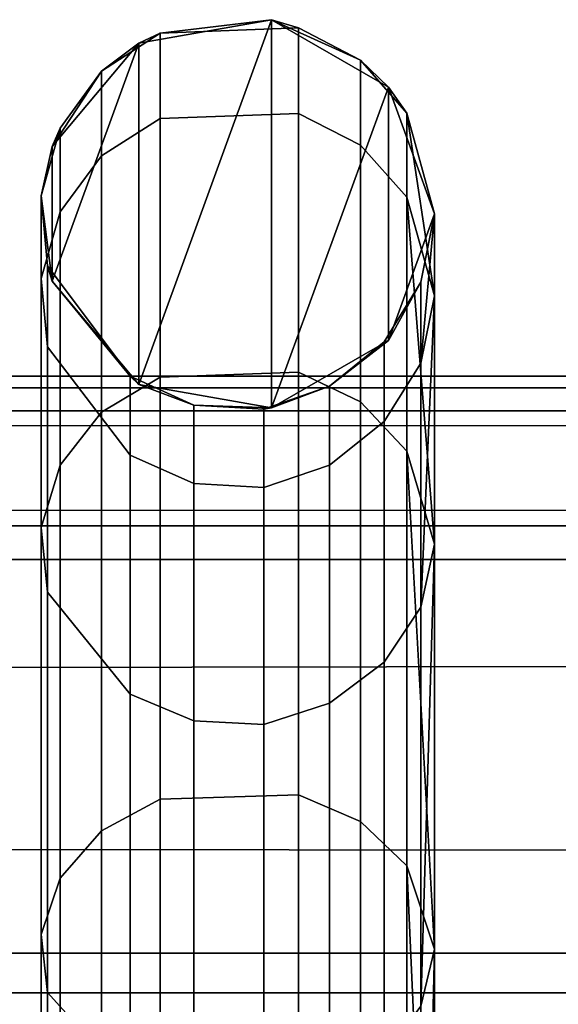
# Model space of a CAD drawing. Header units: inches. Extents: x 0 to 69, y -28.1 to 0.1.
# Tile 125 of 170: x 46.07 to 46.206, y -0.151 to 0.099. Entities that reach past the tile are written whole.
import ezdxf

# ---------------------------------------------------------------- set-up
doc = ezdxf.new("R2010")
doc.units = ezdxf.units.IN
doc.header["$LTSCALE"] = 0.03937
doc.header["$MEASUREMENT"] = 0
doc.layers.add('A-FURN-3-ST', color=151, linetype='Continuous')
doc.layers.add('A-FURN-3-ST-SEAM', color=250, linetype='Continuous')

msp = doc.modelspace()

# ---------------------------------------------------------------- meshes
at = {"layer": 'A-FURN-3-ST'}
mesh = msp.add_polyface(dxfattribs=at)
corners = [(0.25, -1.1, 18), (68.75, -1.1, 18), (0.25, -0.81543, 17.96255), (68.75, -0.81543, 17.96255), (0.25, -0.55024, 17.85277), (68.75, -0.55024, 17.85277), (0.25, -0.32248, 17.67812), (68.75, -0.32248, 17.67812), (0.25, -0.14765, 17.45049), (68.75, -0.14765, 17.45049), (0.25, -0.03766, 17.18538), (68.75, -0.03766, 17.18538), (0.25, 0, 16.90085), (68.75, 0.00877, 5.50038), (0.25, 0.00877, 5.50038), (0.25, -0.02918, 5.30892), (68.75, -0.02918, 5.30892), (0.25, -0.13754, 5.14658), (68.75, -0.13754, 5.14658), (0.25, -0.2998, 5.0381), (68.75, -0.2998, 5.0381), (0.25, -0.49123, 5), (0.25, -27.51, 5), (0.125, -0.49123, 5.03349), (0.125, -27.51, 5.03349), (0.03349, -0.49123, 5.125), (0.03349, -0.14469, 5.35669), (0.125, -0.02472, 5.50036), (0.125, -0.06013, 5.32172), (0.125, -0.16123, 5.17026), (0.125, -0.31262, 5.06904), (0.03349, -0.125, 16.90075), (0.125, -0.03349, 16.90082), (0.125, -0.07001, 17.17669), (0.03349, -0.84777, 17.84181), (0.125, -1.1, 17.96651), (0.125, -0.8241, 17.9302), (0.03349, -0.41084, 17.58969), (0.125, -0.34616, 17.65442), (0.125, -0.17665, 17.43373), (0.03349, -0.25588, 17.38793), (0.03349, -0.15838, 17.15295), (0.125, -0.56698, 17.82376), (0.125, -26.91, 17.96651), (0.25, -26.91, 18)]
mesh.append_faces([[corners[k] for k in face] for face in [(0, 1, 2), (2, 3, 4), (4, 5, 6), (6, 7, 8), (8, 9, 10), (10, 11, 12), (12, 13, 14), (14, 13, 15), (15, 16, 17), (17, 18, 19), (19, 20, 21), (21, 22, 23), (23, 24, 25), (26, 27, 28), (28, 27, 14), (28, 14, 15), (28, 15, 29), (29, 15, 17), (29, 17, 30), (30, 17, 19), (30, 19, 23), (23, 19, 21), (23, 25, 30), (27, 31, 32), (27, 32, 14), (14, 32, 12), (31, 33, 32), (32, 33, 10), (32, 10, 12), (34, 35, 36), (37, 38, 39, 40), (40, 39, 33, 41), (35, 0, 36), (36, 0, 2), (36, 2, 42), (42, 2, 4), (42, 4, 38), (38, 4, 6), (38, 6, 39), (39, 6, 8), (39, 8, 33), (33, 8, 10), (35, 43, 0), (44, 1, 0)]])
mesh = msp.add_polyface(dxfattribs=at)
corners = [(68.875, -0.49123, 5.03349), (68.875, -27.51, 5.03349), (68.75, -0.49123, 5), (68.75, 0.00877, 5.50038), (68.875, -0.02472, 5.50036), (68.75, -0.02918, 5.30892), (68.875, -0.06013, 5.32172), (68.75, -0.13754, 5.14658), (68.875, -0.16123, 5.17026), (68.75, -0.2998, 5.0381), (68.875, -0.31262, 5.06904), (68.96651, -0.34766, 5.15357), (68.96651, -0.11623, 5.50029), (68.96651, -0.14469, 5.35669), (68.96651, -0.22596, 5.23494), (68.75, 0, 16.90085), (68.875, -0.03349, 16.90082), (68.75, -1.1, 18), (68.875, -1.1, 17.96651), (68.75, -0.81543, 17.96255), (68.875, -0.8241, 17.9302), (68.75, -0.55024, 17.85277), (68.875, -0.56698, 17.82376), (68.75, -0.32248, 17.67812), (68.875, -0.34616, 17.65442), (68.75, -0.14765, 17.45049), (68.875, -0.17665, 17.43373), (68.75, -0.03766, 17.18538), (68.875, -0.07001, 17.17669), (68.96651, -0.15838, 17.15295), (68.96651, -1.1, 17.875), (68.75, -26.91, 18), (68.875, -26.91, 17.96651), (0.25, -0.81543, 17.96255), (0.25, -0.55024, 17.85277), (0.25, -0.32248, 17.67812), (0.25, -0.14765, 17.45049), (0.25, -0.03766, 17.18538), (0.25, 0, 16.90085), (0.25, -0.02918, 5.30892), (0.25, -0.13754, 5.14658), (0.25, -0.2998, 5.0381), (0.25, -0.49123, 5), (68.75, -27.51, 5)]
mesh.append_faces([[corners[k] for k in face] for face in [(0, 1, 2), (3, 4, 5), (5, 4, 6), (5, 6, 7), (7, 6, 8), (7, 8, 9), (9, 8, 10), (9, 10, 2), (2, 10, 0), (0, 10, 11), (12, 6, 4), (8, 6, 13, 14), (3, 15, 4), (4, 15, 16), (4, 16, 12), (17, 18, 19), (19, 18, 20), (19, 20, 21), (21, 20, 22), (21, 22, 23), (23, 22, 24), (23, 24, 25), (25, 24, 26), (25, 26, 27), (27, 26, 28), (27, 28, 15), (15, 28, 16), (16, 28, 29), (18, 30, 20), (17, 31, 18), (18, 32, 30), (33, 17, 19), (34, 19, 21), (35, 21, 23), (36, 23, 25), (37, 25, 27), (38, 27, 15), (15, 3, 38), (39, 3, 5), (40, 5, 7), (41, 7, 9), (42, 9, 2), (2, 43, 42)]])
at = {"layer": 'A-FURN-3-ST-SEAM'}
mesh = msp.add_polyface(dxfattribs=at)
corners = [(46.13368, 0.09924, 5.5), (46.13368, 0.00076, 5.5), (46.1, 0.0067, 5.5), (46.1, 0.0933, 5.5), (46.07802, 0.0329, 5.5), (46.07802, 0.0671, 5.5), (46.1405, 0.09716, 8.35), (46.10543, 0.09586, 8.35), (46.09052, 0.08618, 8.35), (46.08012, 0.07169, 8.35), (46.07526, 0.05452, 8.35), (46.07526, 0.05452, 11.2), (46.08012, 0.07169, 11.2), (46.07526, 0.05452, 14.05), (46.08012, 0.07169, 14.05), (46.07526, 0.05452, 16.9), (46.08012, 0.07169, 16.9), (46.07526, 0.03362, 17.11345), (46.08012, 0.05047, 17.11677), (46.07686, 0.03681, 8.35), (46.07686, 0.03681, 11.2), (46.07686, 0.03681, 14.05), (46.07686, 0.03681, 16.9), (46.07686, 0.01625, 17.11003), (46.09784, 0.00881, 8.35), (46.10543, 0.00859, 17.33846), (46.1405, 0.00979, 17.33896), (46.1405, 0.07545, 17.12169), (46.10543, 0.07418, 17.12144), (46.1405, 0.09716, 16.9), (46.10543, 0.09586, 16.9), (46.1405, 0.09716, 14.05), (46.10543, 0.09586, 14.05), (46.1405, 0.09716, 11.2), (46.10543, 0.09586, 11.2), (46.09784, 0.00881, 16.9), (46.09784, 0.00881, 14.05), (46.09784, 0.00881, 11.2), (46.09052, -0.00035, 17.33476), (46.09052, 0.06468, 17.11957), (46.09052, 0.08618, 16.9), (46.09052, 0.08618, 14.05), (46.09052, 0.08618, 11.2), (46.08012, -0.01373, 17.32922)]
mesh.append_faces([[corners[k] for k in face] for face in [(6, 0, 7), (7, 0, 3), (7, 3, 8), (8, 3, 5), (8, 5, 9), (9, 5, 10), (9, 10, 11, 12), (12, 11, 13, 14), (14, 13, 15, 16), (16, 15, 17, 18), (5, 4, 10), (10, 4, 19), (10, 19, 20, 11), (11, 20, 21, 13), (13, 21, 22, 15), (15, 22, 23, 17), (19, 4, 24), (24, 4, 2), (25, 26, 27, 28), (28, 27, 29, 30), (30, 29, 31, 32), (32, 31, 33, 34), (34, 33, 6, 7), (35, 22, 21, 36), (36, 21, 20, 37), (37, 20, 19, 24), (38, 25, 28, 39), (39, 28, 30, 40), (40, 30, 32, 41), (41, 32, 34, 42), (42, 34, 7, 8), (43, 38, 39, 18), (18, 39, 40, 16), (16, 40, 41, 14), (14, 41, 42, 12), (12, 42, 8, 9)]])
mesh.append_faces([[corners[k] for k in face] for face in [(3, 4, 5)]], dxfattribs={"vtx0": -1})
mesh.append_faces([[corners[k] for k in face] for face in [(0, 2, 3)]], dxfattribs={"vtx0": -1, "vtx1": -1})
mesh.append_faces([[corners[k] for k in face] for face in [(0, 1, 2), (3, 2, 4)]], dxfattribs={"vtx0": -1, "vtx2": -1})
mesh = msp.add_polyface(dxfattribs=at)
corners = [(46.175, 0.05, 5.5), (46.1633, 0.01786, 5.5), (46.1633, 0.08214, 5.5), (46.13368, 0.00076, 5.5), (46.13368, 0.09924, 5.5), (46.16794, 0.05424, 17.11752), (46.175, -0.03377, 17.32092), (46.175, 0.02919, 17.11255), (46.16794, 0.07554, 16.9), (46.175, 0.05, 16.9), (46.16794, 0.07554, 14.05), (46.175, 0.05, 14.05), (46.16794, 0.07554, 11.2), (46.175, 0.05, 11.2), (46.16794, 0.07554, 8.35), (46.175, 0.05, 8.35), (46.15625, 0.089, 8.35), (46.15625, 0.089, 11.2), (46.15625, 0.089, 14.05), (46.15625, 0.089, 16.9), (46.15625, 0.06745, 17.12012), (46.15625, 0.00226, 17.33584), (46.16794, -0.01018, 17.33069), (46.1405, 0.09716, 8.35), (46.1405, 0.09716, 11.2), (46.1405, 0.09716, 14.05), (46.1405, 0.09716, 16.9), (46.1405, 0.07545, 17.12169), (46.1405, 0.00979, 17.33896), (46.16218, 0.01752, 8.35), (46.17155, 0.03263, 8.35), (46.17155, 0.03263, 14.05), (46.17155, 0.03263, 11.2), (46.17155, 0.01215, 17.10922), (46.17155, 0.03263, 16.9), (46.16218, 0.01752, 16.9), (46.16218, 0.01752, 14.05), (46.16218, 0.01752, 11.2)]
mesh.append_faces([[corners[k] for k in face] for face in [(5, 6, 7), (5, 7, 8), (8, 7, 9), (8, 9, 10), (10, 9, 11), (10, 11, 12), (12, 11, 13), (12, 13, 14), (14, 13, 15), (14, 15, 0), (0, 2, 14), (14, 2, 16), (14, 16, 17, 12), (12, 17, 18, 10), (10, 18, 19, 8), (8, 19, 20, 5), (5, 20, 21, 22), (2, 4, 16), (16, 4, 23), (16, 23, 24, 17), (17, 24, 25, 18), (18, 25, 26, 19), (19, 26, 27, 20), (20, 27, 28, 21), (29, 1, 30), (30, 1, 0), (30, 0, 15), (11, 31, 13), (13, 31, 32), (13, 32, 15), (15, 32, 30), (7, 33, 9), (9, 33, 34), (9, 34, 11), (11, 34, 31), (34, 35, 36, 31), (31, 36, 37, 32), (32, 37, 29, 30)]])
mesh.append_faces([[corners[k] for k in face] for face in [(2, 3, 4)]], dxfattribs={"vtx0": -1, "vtx1": -1})
mesh.append_faces([[corners[k] for k in face] for face in [(2, 1, 3)]], dxfattribs={"vtx0": -1, "vtx2": -1})
mesh.append_faces([[corners[k] for k in face] for face in [(0, 1, 2)]], dxfattribs={"vtx1": -1})
mesh = msp.add_polyface(dxfattribs=at)
corners = [(46.16794, -0.01018, 17.33069), (46.175, -0.13658, 17.51285), (46.175, -0.03377, 17.32092), (46.16794, 0.05424, 17.11752), (46.15625, 0.00226, 17.33584), (46.15625, -0.10419, 17.53458), (46.16794, -0.11537, 17.52708), (46.1405, 0.00979, 17.33896), (46.1405, -0.09742, 17.53912), (46.08012, 0.05047, 17.11677), (46.07526, 0.03362, 17.11345), (46.07526, -0.02959, 17.32265), (46.08012, -0.01373, 17.32922), (46.07686, 0.01625, 17.11003), (46.07686, -0.04595, 17.31587), (46.09784, 0.00881, 8.35), (46.1, 0.0067, 5.5), (46.114, 0.00149, 8.35), (46.13368, 0.00076, 5.5), (46.13168, 0.00046, 8.35), (46.1484, 0.00626, 8.35), (46.1484, 0.00626, 11.2), (46.13168, 0.00046, 11.2), (46.1484, 0.00626, 14.05), (46.13168, 0.00046, 14.05), (46.1484, 0.00626, 16.9), (46.13168, 0.00046, 16.9), (46.1484, -0.01373, 17.10413), (46.13168, -0.01942, 17.10301), (46.1484, -0.07418, 17.30418), (46.13168, -0.07954, 17.30196), (46.1633, 0.01786, 5.5), (46.16218, 0.01752, 8.35), (46.16218, 0.01752, 11.2), (46.16218, 0.01752, 14.05), (46.16218, 0.01752, 16.9), (46.16218, -0.00268, 17.1063), (46.16218, -0.06378, 17.30849), (46.17155, 0.01215, 17.10922), (46.175, 0.02919, 17.11255), (46.17155, -0.04982, 17.31427), (46.10543, -0.0985, 17.5384), (46.10543, 0.00859, 17.33846), (46.09784, -0.07182, 17.30516), (46.09784, -0.01122, 17.10462), (46.07686, 0.03681, 16.9), (46.09784, 0.00881, 16.9), (46.09052, -0.10654, 17.53301), (46.09052, -0.00035, 17.33476), (46.08012, -0.11857, 17.52494), (46.114, -0.07859, 17.30235), (46.114, -0.01841, 17.1032), (46.114, 0.00149, 16.9), (46.09784, 0.00881, 14.05), (46.114, 0.00149, 14.05), (46.09784, 0.00881, 11.2), (46.114, 0.00149, 11.2), (46.17155, 0.03263, 16.9)]
mesh.append_faces([[corners[k] for k in face] for face in [(0, 1, 2), (0, 2, 3), (0, 4, 5, 6), (4, 7, 8, 5), (9, 10, 11, 12), (10, 13, 14, 11), (15, 16, 17), (17, 16, 18), (17, 18, 19), (19, 18, 20), (19, 20, 21, 22), (22, 21, 23, 24), (24, 23, 25, 26), (26, 25, 27, 28), (28, 27, 29, 30), (18, 31, 20), (20, 31, 32), (20, 32, 33, 21), (21, 33, 34, 23), (23, 34, 35, 25), (25, 35, 36, 27), (27, 36, 37, 29), (38, 39, 40), (40, 39, 2), (41, 8, 7, 42), (43, 14, 13, 44), (44, 13, 45, 46), (47, 41, 42, 48), (49, 47, 48, 12), (50, 43, 44, 51), (51, 44, 46, 52), (52, 46, 53, 54), (54, 53, 55, 56), (56, 55, 15, 17), (30, 50, 51, 28), (28, 51, 52, 26), (26, 52, 54, 24), (24, 54, 56, 22), (22, 56, 17, 19), (40, 37, 36, 38), (38, 36, 35, 57)]])
mesh = msp.add_polyface(dxfattribs=at)
corners = [(46.16794, -0.42296, 17.83462), (46.175, -0.43717, 17.8134), (46.16794, -0.25389, 17.6957), (46.175, -0.27205, 17.67775), (46.16794, -0.11537, 17.52708), (46.175, -0.13658, 17.51285), (46.16794, -0.01018, 17.33069), (46.15625, -0.10419, 17.53458), (46.15625, -0.24436, 17.70522), (46.15625, -0.41545, 17.8458), (46.1405, -0.09742, 17.53912), (46.1405, -0.2386, 17.71098), (46.1405, -0.41091, 17.85257), (46.08012, -0.01373, 17.32922), (46.07526, -0.02959, 17.32265), (46.07526, -0.13282, 17.51537), (46.08012, -0.11857, 17.52494), (46.07526, -0.26875, 17.68084), (46.08012, -0.25661, 17.69298), (46.07526, -0.43466, 17.81717), (46.08012, -0.4251, 17.83142), (46.07686, -0.04595, 17.31587), (46.07686, -0.14753, 17.5055), (46.07686, -0.28128, 17.66832), (46.07686, -0.44453, 17.80246), (46.13168, -0.07954, 17.30196), (46.1484, -0.07418, 17.30418), (46.1484, -0.1729, 17.48848), (46.13168, -0.17771, 17.48525), (46.1484, -0.30289, 17.64672), (46.13168, -0.30699, 17.64262), (46.16218, -0.06378, 17.30849), (46.16218, -0.16355, 17.49475), (46.16218, -0.29492, 17.65468), (46.17155, -0.04982, 17.31427), (46.175, -0.03377, 17.32092), (46.17155, -0.151, 17.50317), (46.17155, -0.28423, 17.66537), (46.17155, -0.44686, 17.79899), (46.10543, -0.41164, 17.85149), (46.10543, -0.23952, 17.71006), (46.10543, -0.0985, 17.5384), (46.09784, -0.46013, 17.77921), (46.09784, -0.30108, 17.64853), (46.09784, -0.17078, 17.4899), (46.09784, -0.07182, 17.30516), (46.09052, -0.41703, 17.84345), (46.09052, -0.24636, 17.70322), (46.09052, -0.10654, 17.53301), (46.114, -0.30626, 17.64335), (46.114, -0.17686, 17.48582), (46.114, -0.07859, 17.30235), (46.16218, -0.45528, 17.78644)]
mesh.append_faces([[corners[k] for k in face] for face in [(0, 1, 2), (2, 1, 3), (2, 3, 4), (4, 3, 5), (4, 5, 6), (4, 7, 8, 2), (2, 8, 9, 0), (7, 10, 11, 8), (8, 11, 12, 9), (13, 14, 15, 16), (16, 15, 17, 18), (18, 17, 19, 20), (14, 21, 22, 15), (15, 22, 23, 17), (17, 23, 24, 19), (25, 26, 27, 28), (28, 27, 29, 30), (26, 31, 32, 27), (27, 32, 33, 29), (34, 35, 36), (36, 35, 5), (36, 5, 37), (37, 5, 3), (37, 3, 38), (39, 12, 11, 40), (40, 11, 10, 41), (42, 24, 23, 43), (43, 23, 22, 44), (44, 22, 21, 45), (46, 39, 40, 47), (47, 40, 41, 48), (20, 46, 47, 18), (18, 47, 48, 16), (49, 43, 44, 50), (50, 44, 45, 51), (30, 49, 50, 28), (28, 50, 51, 25), (38, 52, 33, 37), (37, 33, 32, 36), (36, 32, 31, 34)]])

doc.saveas('drawing.dxf')
